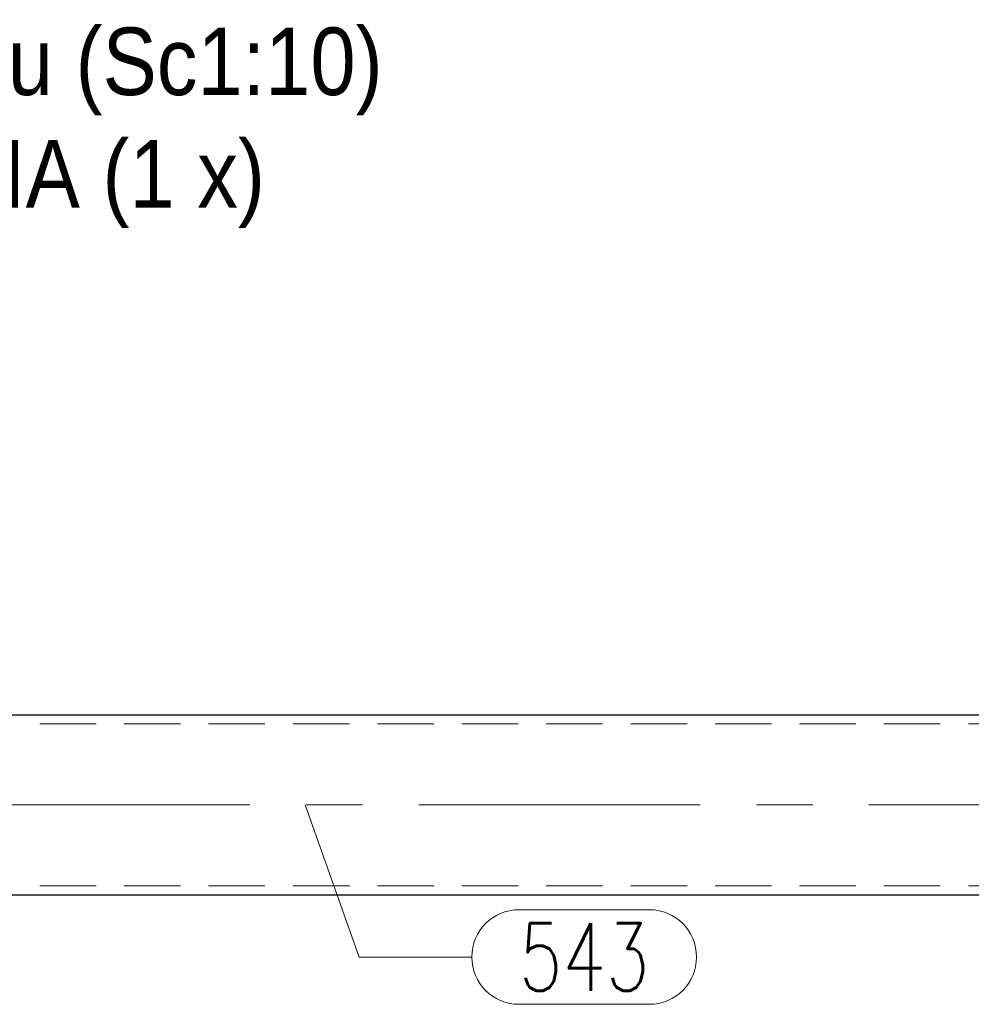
# Model space of a CAD drawing. Header units: millimetres. Extents: x -853 to -247, y 10927 to 11422.
# Tile 13 of 59: x -742 to -700, y 11116 to 11160. Entities that reach past the tile are written whole.
import ezdxf

# ---------------------------------------------------------------- set-up
doc = ezdxf.new("R2010")
doc.units = ezdxf.units.MM
doc.header["$LTSCALE"] = 10
doc.linetypes.add('HIDDEN', pattern=[0.375, 0.25, -0.125])
doc.linetypes.add('MITTE', pattern=[2, 1.25, -0.25, 0.25, -0.25])
for name, color, linetype, lineweight in [('PS_Hidden', 2, 'HIDDEN', 9), ('PS_Mid', 5, 'MITTE', 15), ('PS_Pos', 1, 'Continuous', 15), ('PS_Shape', 161, 'Continuous', 30), ('PS_SOLID', 7, 'Continuous', 30), ('PS_TEXT', 3, 'Continuous', 18)]:
    doc.layers.add(name, color=color, linetype=linetype, lineweight=lineweight)
doc.styles.add('gil', font='txt', dxfattribs={"width": 0.9})
doc.styles.add('simplex', font='simplex.shx', dxfattribs={"width": 0.75})

# ---------------------------------------------------------------- blocks, each defined once
blk = doc.blocks.new('*X180')
at = {"color": 3, "style": 'gil', "width": 0.9}
for s, p in [('ZW.541 Widok z przodu (Sc1:10)', (-779.478, 11156.229)), ('ZADASZENIE WEJŚCIA (1 x)', (-779.478, 11151.229))]:
    blk.add_text(s, height=3, dxfattribs=at).set_placement(p)
blk = doc.blocks.new('*X234')
at = {"layer": 'PS_Hidden', "color": 2, "linetype": 'HIDDEN'}
for p, q in [((-779.036, 11128.303), (-606.305, 11128.303)), ((-779.036, 11121.103), (-606.305, 11121.103))]:
    blk.add_line(p, q, dxfattribs=at)
at = {"layer": 'PS_Mid', "color": 5, "linetype": 'MITTE'}
blk.add_line((-784.703, 11124.703), (-601.569, 11124.703), dxfattribs=at)
at = {"layer": 'PS_SOLID', "color": 7, "linetype": 'Continuous'}
for p, q in [((-779.436, 11128.703), (-606.277, 11128.703)), ((-779.436, 11120.703), (-606.277, 11120.703))]:
    blk.add_line(p, q, dxfattribs=at)
blk = doc.blocks.new('*X253')
at = {"color": 1}
for p, q in [((-729.743, 11124.703), (-727.347, 11117.946)), ((-720.247, 11120.046), (-714.461, 11120.046)), ((-727.347, 11117.946), (-722.347, 11117.946)), ((-720.247, 11115.846), (-714.461, 11115.846))]:
    blk.add_line(p, q, dxfattribs=at)
for centre, start, end in [((-720.247, 11117.946), 90, 270), ((-714.461, 11117.946), 270, 90)]:
    blk.add_arc(centre, 2.1, start, end, dxfattribs=at)
at = {"color": 30, "style": 'simplex', "width": 0.75}
blk.add_text('543', height=3, dxfattribs=at).set_placement((-720.247, 11116.446))

msp = doc.modelspace()

# ---------------------------------------------------------------- block references
at = {"layer": 'PS_Pos'}
msp.add_blockref('*X253', (0, 0), dxfattribs=at)
at = {"layer": 'PS_Shape', "color": 31}
msp.add_blockref('*X234', (0, 0), dxfattribs=at)
at = {"layer": 'PS_TEXT'}
msp.add_blockref('*X180', (0, 0), dxfattribs=at)

doc.saveas('drawing.dxf')
